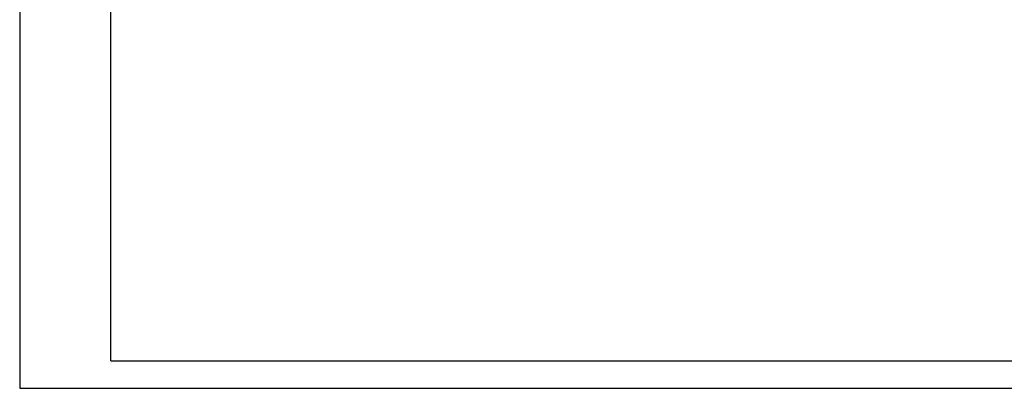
# Model space of a CAD drawing. Header units: millimetres. Extents: x 14311 to 14900, y 137 to 970.
# Tile 1 of 14: x 14311 to 14690, y 137 to 279. Entities that reach past the tile are written whole.
import ezdxf

# ---------------------------------------------------------------- set-up
doc = ezdxf.new("R2010")
doc.units = ezdxf.units.MM
doc.header["$LTSCALE"] = 0.3
doc.layers.add('外框', color=7, linetype='Continuous', lineweight=30)

# ---------------------------------------------------------------- blocks, each defined once
blk = doc.blocks.new('Y')
at = {"lineweight": 30}
for p, q in [((-4136.76, 2009.27), (-3862.74, 2009.27)), ((-4154.44, 2003.97), (-3857.44, 2003.97)), ((-4154.44, 2003.97), (-3857.44, 2003.97))]:
    blk.add_line(p, q, dxfattribs=at)
for points in [[(-3857.44, 2213.99), (-4154.44, 2213.99), (-4154.44, 2003.97)], [(-4136.76, 2009.27), (-4136.76, 2208.69), (-3862.74, 2208.69)]]:
    blk.add_lwpolyline(points, dxfattribs=at)
blk = doc.blocks.new('W')
blk.add_blockref('Y', (0, 0))

msp = doc.modelspace()

# ---------------------------------------------------------------- block references
at = {"layer": '外框', "lineweight": 25, "xscale": 1.982879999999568, "yscale": 1.982880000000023, "zscale": 1.98288}
msp.add_blockref('W', (22548.473, -3836.634), dxfattribs=at)

doc.saveas('drawing.dxf')
